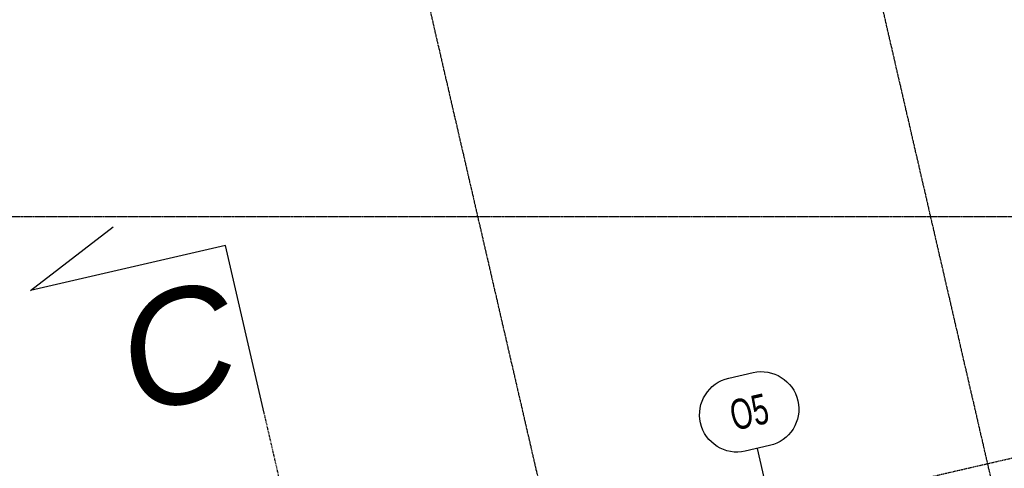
# Model space of a CAD drawing. Header units: millimetres. Extents: x 69081 to 158617, y -37521 to -9534.
# Tile 135 of 256: x 111318 to 111708, y -18748 to -18571. Entities that reach past the tile are written whole.
import ezdxf
from ezdxf.enums import TextEntityAlignment as Align

# ---------------------------------------------------------------- set-up
doc = ezdxf.new("R2010")
doc.units = ezdxf.units.MM
doc.linetypes.add('DO', pattern=[0.8, 0.6, -0.1, 0, -0.1])
doc.linetypes.add('DP', pattern=[0.5, 0.3, -0.2])
for name, color, linetype in [('A-OSI', 8, 'DO'), ('A-SCI', 7, 'Continuous'), ('AM DRZWI ZEWN', 1, 'Continuous'), ('BA_sym', 7, 'Continuous'), ('BA_WIC', 1, 'Continuous'), ('JS_PODCIĄGI', 1, 'DP'), ('R-----OP', 1, 'Continuous'), ('R-----WY', 1, 'Continuous')]:
    doc.layers.add(name, color=color, linetype=linetype)
doc.layers.get('R-----WY').off()
doc.styles.add('BIKTS', font='bikromsw.shx', dxfattribs={"width": 0.85})
doc.styles.add('SŁAWKA', font='simplex.shx', dxfattribs={"height": 12.5})

# ---------------------------------------------------------------- blocks, each defined once
blk = doc.blocks.new('osie')
at = {"layer": 'A-OSI'}
for p, q in [((17560.16, -41339.7), (18200.3, -44112.43)), ((17389.65, -41379.07), (17986.94, -43966.21)), ((16633.35, -41487.43), (20818.3, -41487.43))]:
    blk.add_line(p, q, dxfattribs=at)
blk = doc.blocks.new('symdrz')
blk.add_lwpolyline([(-10, -30, -1), (-10, 30), (10, 30, -1), (10, -30)], format="xyb", close=True)
at = {"style": 'BIKTS', "width": 0.8}
blk.add_attdef('SZERDRZ', text='', height=25, dxfattribs=at).set_placement((77.15, 8.8), align=Align.CENTER)
blk.add_attdef('SYMDRZ', text='', height=25, dxfattribs=at).set_placement((0, 0), align=Align.MIDDLE)
blk.add_attdef('WYSDRZ', text='', height=25, dxfattribs=at).set_placement((77.15, -9.49), align=Align.TOP_CENTER)
blk = doc.blocks.new('A$C3901f979')
at = {"layer": 'AM DRZWI ZEWN'}
ref = blk.add_blockref('symdrz', (769.05, 2665.03), dxfattribs=dict(at, xscale=0.4950000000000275, yscale=0.4950000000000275, zscale=0.4950000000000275, rotation=12.81862376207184))
ref.add_attrib('Symdrz', 'O5', dxfattribs={"layer": 'BA_sym', "height": 12, "rotation": 12.8186, "style": 'BIKTS', "width": 0.7}).set_placement((769.05, 2665.03), align=Align.MIDDLE_CENTER)
blk = doc.blocks.new('PRZEKROJE')
at = {"layer": 'R-----OP', "color": 4}
for p, q in [((18062.35, -32673.14), (18095.17, -32647.83)), ((18139.77, -32655.27), (18062.35, -32673.14)), ((18155.11, -32721.72), (18139.77, -32655.27))]:
    blk.add_line(p, q, dxfattribs=at)
at = {"layer": 'R-----OP', "color": 121, "linetype": 'DP'}
blk.add_line((18390.18, -33739.92), (18155.11, -32721.72), dxfattribs=at)
at = {"layer": 'R-----OP', "insert": (18160.14, -32686.7), "char_height": 45, "width": 62.9818, "attachment_point": 6, "rotation": 13, "style": 'SŁAWKA'}
blk.add_mtext('\\pxql;{\\fArial|b0|i1|c238|p34;C}', dxfattribs=at)

msp = doc.modelspace()

# ---------------------------------------------------------------- linework, layer by layer
at = {"layer": 'BA_WIC'}
msp.add_line((111634.7188, -18846.5729), (111610.2425, -18740.5547), dxfattribs=at)
at = {"layer": 'JS_PODCIĄGI', "lineweight": -3}
msp.add_line((110928.7639, -18924.9844), (112303.6001, -18607.5785), dxfattribs=at)
msp.add_line((110928.7639, -18924.9844), (112303.6001, -18607.5785), dxfattribs=at)

# ---------------------------------------------------------------- block references
at = {"layer": 'A-SCI', "color": 4}
msp.add_blockref('osie', (94084.5456, 22838.835), dxfattribs=at)
at = {"layer": 'AM DRZWI ZEWN'}
msp.add_blockref('A$C3901f979', (110837.8965, -21391.1009), dxfattribs=at)
at = {"layer": 'R-----WY'}
msp.add_blockref('PRZEKROJE', (93259.4635, 13995.1786), dxfattribs=at)

doc.saveas('drawing.dxf')
